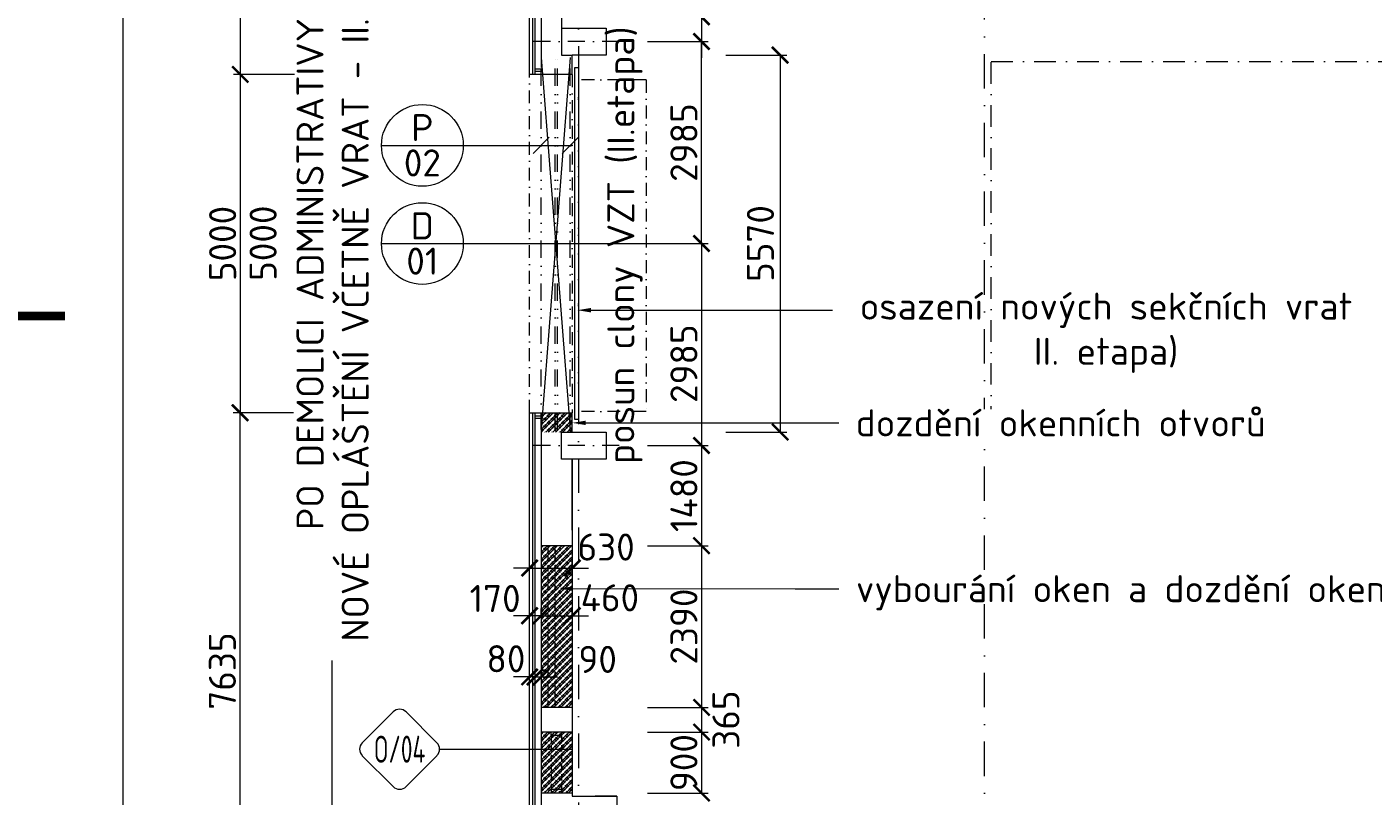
# Model space of a CAD drawing. Header units: millimetres. Extents: x -796345 to 3713765, y -2985421 to 2187451.
# Tile 101 of 256: x -2146 to 17740, y 28150 to 39516. Entities that reach past the tile are written whole.
import ezdxf
from ezdxf import colors
from ezdxf.entities.mleader import LeaderData, LeaderLine
from ezdxf.enums import TextEntityAlignment as Align
from ezdxf.math import Vec2, Vec3

# ---------------------------------------------------------------- set-up
doc = ezdxf.new("R2010")
doc.units = ezdxf.units.MM
doc.header["$PDMODE"] = 1
for name, pattern in [('CENTERX2', [101.6, 63.5, -12.7, 12.7, -12.7]), ('DASHDOT', [25.4, 12.7, -6.35, 0, -6.35]), ('DIVIDE', [31.75, 12.7, -6.35, 0, -6.35, 0, -6.35]), ('DĚLICÍX2', [63.5, 25.4, -12.7, 0, -12.7, 0, -12.7]), ('HIDDEN', [9.525, 6.35, -3.175]), ('ČERCHOVANÁ', [25.4, 12.7, -6.35, 0, -6.35])]:
    doc.linetypes.add(name, pattern=pattern)
doc.layers.get('Defpoints').update_dxf_attribs({"color": 8})
for name, color, linetype, lineweight in [('A99_N_kce-nad-nevid', 7, 'DIVIDE', 20), ('A99_N_kce-nad-vid', 7, 'DASHDOT', 5), ('A99_N_kce-rez-sil', 6, 'Continuous', 18), ('A99_N_kce-rez-ten', 4, 'Continuous', 9), ('A99_N_koty-200', 5, 'Continuous', 5), ('A99_N_osy', 1, 'CENTERX2', 9), ('A99_N_sraf', 252, 'Continuous', 0), ('A99_N_txt-popis-200', 240, 'Continuous', 5), ('A99_N_txt-popis-50', 240, 'Continuous', 9), ('A99_N_vypln-dve', 5, 'Continuous', 5), ('A99_N_znaceni 200', 5, 'Continuous', 5), ('A99_S_kce-demolice', 30, 'Continuous', 20), ('A99_S_kce-rez-sil', 7, 'Continuous', 15), ('A99_S_kce-rez-ten', 7, 'Continuous', 9), ('A99_S_sloupy', 7, 'Continuous', 5)]:
    doc.layers.add(name, color=color, linetype=linetype, lineweight=lineweight)
doc.styles.add('A99_kota', font='isocpeur.ttf', dxfattribs={"height": 2})
doc.styles.add('A99_popis', font='isocpeur.ttf')
doc.linetypes.add('IZOLACE', pattern='A,0.00254,-2.54,[134,ltypeshp.shx,S=2.54,R=0,X=-2.54,Y=0],-5.08,[134,ltypeshp.shx,S=2.54,R=180,X=2.54,Y=0],-2.54', length=10.16254)
doc.dimstyles.new('A99_kota_200 new', dxfattribs={"dimscale": 200, "dimtxt": 2, "dimasz": 1.2, "dimexe": 0.5, "dimexo": 1.5, "dimgap": 0.3, "dimtad": 1, "dimdec": 0, "dimzin": 3, "dimdsep": 46, "dimtxsty": 'A99_kota', "dimblk": 'ARCHTICK', "dimcen": 2.5, "dimazin": 2, "dimtfac": 0.75, "dimtdec": 0, "dimtmove": 2, "dimatfit": 0, "dimfxl": 4, "dimfxlon": 1, "dimtolj": 1, "dimtzin": 0, "dimlwd": 5, "dimlwe": 5, "dimarcsym": 0})
pattern_1 = [(45, (0, 0), (-53.033, 53.033), []), (45, (35.355, 0), (-53.033, 53.033), []), (135, (60.03, 7), (-53.033, -53.033), [50, -25]), (135, (77.71, 24.675), (-53.033, -53.033), [50, -25])]

# ---------------------------------------------------------------- blocks, each defined once
blk = doc.blocks.new('_ArchTick')
at = {"color": 0, "linetype": 'ByBlock', "const_width": 0.15}
blk.add_lwpolyline([(-0.5, -0.5), (0.5, 0.5)], dxfattribs=at)
blk = doc.blocks.new('*D164')
at = {"layer": 'A99_N_koty-200', "color": 0, "lineweight": 5, "transparency": 16777216}
for p, q in [((1805, 38815), (905, 38815)), ((1005, 38815), (1005, 33815)), ((1805, 33815), (905, 33815))]:
    blk.add_line(p, q, dxfattribs=at)
at = {"layer": 'Defpoints', "color": 0, "lineweight": 0, "transparency": 16777216}
for p in [(5280, 38815), (1005, 33815), (5280, 33815)]:
    blk.add_point(p, dxfattribs=at)
at = {"layer": 'A99_N_koty-200', "color": 0, "lineweight": 5, "transparency": 16777216, "xscale": 240, "yscale": 240, "zscale": 240}
for p, rotation in [((1005, 38815), 90), ((1005, 33815), 270)]:
    blk.add_blockref('_ArchTick', p, dxfattribs=dict(at, rotation=rotation))
at = {"layer": 'A99_N_koty-200', "color": 0, "transparency": 16777216, "insert": (745, 36315), "char_height": 400, "attachment_point": 5, "rotation": 90, "style": 'A99_kota'}
blk.add_mtext('\\A1;5000', dxfattribs=at)
blk = doc.blocks.new('*D165')
at = {"layer": 'A99_N_koty-200', "color": 0, "lineweight": 5, "transparency": 16777216}
for p, q in [((1801, 33815), (901, 33815)), ((1001, 33815), (1001, 26180)), ((1801, 26180), (901, 26180))]:
    blk.add_line(p, q, dxfattribs=at)
at = {"layer": 'Defpoints', "color": 0, "lineweight": 0, "transparency": 16777216}
for p in [(5280, 33815), (1001, 26180), (5280, 26180)]:
    blk.add_point(p, dxfattribs=at)
at = {"layer": 'A99_N_koty-200', "color": 0, "lineweight": 5, "transparency": 16777216, "xscale": 240, "yscale": 240, "zscale": 240}
for p, rotation in [((1001, 33815), 90), ((1001, 26180), 270)]:
    blk.add_blockref('_ArchTick', p, dxfattribs=dict(at, rotation=rotation))
at = {"layer": 'A99_N_koty-200', "color": 0, "transparency": 16777216, "insert": (741, 29998), "char_height": 400, "attachment_point": 5, "rotation": 90, "style": 'A99_kota'}
blk.add_mtext('\\A1;7635', dxfattribs=at)
blk = doc.blocks.new('*U65')
at = {"color": 0, "linetype": 'ByBlock', "const_width": 0.63}
blk.add_lwpolyline([(-4.5, 0), (0, 0)], dxfattribs=at)
at = {"color": 0, "linetype": 'ByBlock', "style": 'A99_popis', "flags": 12}
blk.add_attdef('OZNŘ_3K', text='', height=5, rotation=0.00244, dxfattribs=at).set_placement((784.083, 77.083), align=Align.RIGHT)
at = {"color": 0, "linetype": 'ByBlock', "style": 'A99_popis'}
blk.add_attdef('OZNŘ_1K', (-9.632, -10.73), '', height=5, dxfattribs=at)
blk = doc.blocks.new('*D299')
at = {"layer": 'A99_N_koty-200', "color": 0, "lineweight": 5, "transparency": 16777216}
for p, q in [((7019.5, 39300), (7919.5, 39300)), ((7819.5, 36315), (7819.5, 39300)), ((7019.5, 36315), (7919.5, 36315))]:
    blk.add_line(p, q, dxfattribs=at)
at = {"layer": 'Defpoints', "color": 0, "lineweight": 0, "transparency": 16777216}
for p in [(6410, 39300), (7819.5, 39300), (6000, 36315)]:
    blk.add_point(p, dxfattribs=at)
at = {"layer": 'A99_N_koty-200', "color": 0, "lineweight": 5, "transparency": 16777216, "xscale": 240, "yscale": 240, "zscale": 240}
for p, rotation in [((7819.5, 39300), 90), ((7819.5, 36315), 270)]:
    blk.add_blockref('_ArchTick', p, dxfattribs=dict(at, rotation=rotation))
at = {"layer": 'A99_N_koty-200', "color": 0, "transparency": 16777216, "insert": (7559.5, 37807.5), "char_height": 400, "attachment_point": 5, "rotation": 90, "style": 'A99_kota'}
blk.add_mtext('\\A1;2985', dxfattribs=at)
blk = doc.blocks.new('*D302')
at = {"layer": 'A99_N_koty-200', "color": 0, "lineweight": 5, "transparency": 16777216}
for p, q in [((7019.5, 33330), (7919.5, 33330)), ((7819.5, 33330), (7819.5, 31850)), ((7019.5, 31850), (7919.5, 31850))]:
    blk.add_line(p, q, dxfattribs=at)
at = {"layer": 'Defpoints', "color": 0, "lineweight": 0, "transparency": 16777216}
for p in [(6410, 33330), (5910, 31850), (7819.5, 31850)]:
    blk.add_point(p, dxfattribs=at)
at = {"layer": 'A99_N_koty-200', "color": 0, "lineweight": 5, "transparency": 16777216, "xscale": 240, "yscale": 240, "zscale": 240}
for p, rotation in [((7819.5, 33330), 90), ((7819.5, 31850), 270)]:
    blk.add_blockref('_ArchTick', p, dxfattribs=dict(at, rotation=rotation))
at = {"layer": 'A99_N_koty-200', "color": 0, "transparency": 16777216, "insert": (7559.5, 32590), "char_height": 400, "attachment_point": 5, "rotation": 90, "style": 'A99_kota'}
blk.add_mtext('\\A1;1480', dxfattribs=at)
blk = doc.blocks.new('*D303')
at = {"layer": 'A99_N_koty-200', "color": 0, "lineweight": 5, "transparency": 16777216}
for p, q in [((7019.5, 31850), (7919.5, 31850)), ((7819.5, 31850), (7819.5, 29460)), ((7019.5, 29460), (7919.5, 29460))]:
    blk.add_line(p, q, dxfattribs=at)
at = {"layer": 'Defpoints', "color": 0, "lineweight": 0, "transparency": 16777216}
for p in [(5910, 31850), (5910, 29460), (7819.5, 29460)]:
    blk.add_point(p, dxfattribs=at)
at = {"layer": 'A99_N_koty-200', "color": 0, "lineweight": 5, "transparency": 16777216, "xscale": 240, "yscale": 240, "zscale": 240}
for p, rotation in [((7819.5, 31850), 90), ((7819.5, 29460), 270)]:
    blk.add_blockref('_ArchTick', p, dxfattribs=dict(at, rotation=rotation))
at = {"layer": 'A99_N_koty-200', "color": 0, "transparency": 16777216, "insert": (7559.5, 30655), "char_height": 400, "attachment_point": 5, "rotation": 90, "style": 'A99_kota'}
blk.add_mtext('\\A1;2390', dxfattribs=at)
blk = doc.blocks.new('*D304')
at = {"layer": 'A99_N_koty-200', "color": 0, "lineweight": 5, "transparency": 16777216}
for p, q in [((7019.5, 29095), (7919.5, 29095)), ((7819.5, 29095), (7819.5, 28195)), ((7019.5, 28195), (7919.5, 28195))]:
    blk.add_line(p, q, dxfattribs=at)
at = {"layer": 'Defpoints', "color": 0, "lineweight": 0, "transparency": 16777216}
for p in [(5910, 29095), (5910, 28195), (7819.5, 28195)]:
    blk.add_point(p, dxfattribs=at)
at = {"layer": 'A99_N_koty-200', "color": 0, "lineweight": 5, "transparency": 16777216, "xscale": 240, "yscale": 240, "zscale": 240}
for p, rotation in [((7819.5, 29095), 90), ((7819.5, 28195), 270)]:
    blk.add_blockref('_ArchTick', p, dxfattribs=dict(at, rotation=rotation))
at = {"layer": 'A99_N_koty-200', "color": 0, "transparency": 16777216, "insert": (7559.5, 28645), "char_height": 400, "attachment_point": 5, "rotation": 90, "style": 'A99_kota'}
blk.add_mtext('\\A1;900', dxfattribs=at)
blk = doc.blocks.new('*D315')
at = {"layer": 'A99_N_koty-200', "color": 0, "lineweight": 5, "transparency": 16777216}
for p, q in [((5280, 29910), (5040, 29910)), ((5280, 29910), (5280, 30010)), ((5360, 29910), (5280, 29910)), ((5360, 29910), (5360, 30010)), ((5360, 29910), (5600, 29910))]:
    blk.add_line(p, q, dxfattribs=at)
at = {"layer": 'Defpoints', "color": 0, "lineweight": 0, "transparency": 16777216}
for p in [(5280, 29910), (5280, 29910), (5360, 29610)]:
    blk.add_point(p, dxfattribs=at)
at = {"layer": 'A99_N_koty-200', "color": 0, "lineweight": 5, "transparency": 16777216, "xscale": 240, "yscale": 240, "zscale": 240}
blk.add_blockref('_ArchTick', (5280, 29910), dxfattribs=at)
at = {"layer": 'A99_N_koty-200', "color": 0, "lineweight": 5, "transparency": 16777216, "xscale": 240, "yscale": 240, "zscale": 240, "rotation": 180}
blk.add_blockref('_ArchTick', (5360, 29910), dxfattribs=at)
at = {"layer": 'A99_N_koty-200', "color": 0, "transparency": 16777216, "insert": (4930, 30179.5), "char_height": 400, "attachment_point": 5, "style": 'A99_kota'}
blk.add_mtext('\\A1;80', dxfattribs=at)
blk = doc.blocks.new('*D317')
at = {"layer": 'A99_N_koty-200', "color": 0, "lineweight": 5, "transparency": 16777216}
for p, q in [((75, 82250), (-825, 82250)), ((-725, 26180), (-725, 82250)), ((75, 26180), (-825, 26180))]:
    blk.add_line(p, q, dxfattribs=at)
at = {"layer": 'Defpoints', "color": 0, "lineweight": 0, "transparency": 16777216}
for p in [(-725, 82250), (5280, 82250), (5280, 26180)]:
    blk.add_point(p, dxfattribs=at)
at = {"layer": 'A99_N_koty-200', "color": 0, "lineweight": 5, "transparency": 16777216, "xscale": 240, "yscale": 240, "zscale": 240}
for p, rotation in [((-725, 82250), 90), ((-725, 26180), 270)]:
    blk.add_blockref('_ArchTick', p, dxfattribs=dict(at, rotation=rotation))
at = {"layer": 'A99_N_koty-200', "color": 0, "transparency": 16777216, "insert": (-985, 54215), "char_height": 400, "attachment_point": 5, "rotation": 90, "style": 'A99_kota'}
blk.add_mtext('\\A1;56070', dxfattribs=at)
blk = doc.blocks.new('*D321')
at = {"layer": 'A99_N_koty-200', "color": 0, "lineweight": 5, "transparency": 16777216}
for p, q in [((8180, 39100), (9080, 39100)), ((8980, 39100), (8980, 33530)), ((8180, 33530), (9080, 33530))]:
    blk.add_line(p, q, dxfattribs=at)
at = {"layer": 'Defpoints', "color": 0, "lineweight": 0, "transparency": 16777216}
for p in [(5910, 39100), (5910, 33530), (8980, 33530)]:
    blk.add_point(p, dxfattribs=at)
at = {"layer": 'A99_N_koty-200', "color": 0, "lineweight": 5, "transparency": 16777216, "xscale": 240, "yscale": 240, "zscale": 240}
for p, rotation in [((8980, 39100), 90), ((8980, 33530), 270)]:
    blk.add_blockref('_ArchTick', p, dxfattribs=dict(at, rotation=rotation))
at = {"layer": 'A99_N_koty-200', "color": 0, "transparency": 16777216, "insert": (8690, 36315), "char_height": 400, "attachment_point": 5, "rotation": 90, "style": 'A99_kota'}
blk.add_mtext('\\A1;5570', dxfattribs=at)
blk = doc.blocks.new('*U20')
at = {"color": 0, "linetype": 'ByBlock'}
blk.add_line((-3.02, 0), (3.02, 0), dxfattribs=at)
blk.add_circle((0, 0), 3.02, dxfattribs=at)
at = {"color": 0, "linetype": 'ByBlock', "style": 'A99_popis'}
for tag, p in [('KATEGORIE', (0, 1.31)), ('PRVEK', (0, -1.298))]:
    blk.add_attdef(tag, text='', height=2, dxfattribs=at).set_placement(p, align=Align.MIDDLE_CENTER)
blk = doc.blocks.new('*D338')
at = {"layer": 'A99_N_koty-200', "color": 0, "linetype": 'Continuous', "lineweight": 5, "transparency": 16777216}
for p, q in [((7019.5, 29460), (7919.5, 29460)), ((7819.5, 29460), (7819.5, 29095)), ((7019.5, 29095), (7919.5, 29095))]:
    blk.add_line(p, q, dxfattribs=at)
at = {"layer": 'Defpoints', "color": 0, "linetype": 'Continuous', "lineweight": 0, "transparency": 16777216}
for p in [(5910, 29460), (5910, 29095), (7819.5, 29095)]:
    blk.add_point(p, dxfattribs=at)
at = {"layer": 'A99_N_koty-200', "color": 0, "linetype": 'Continuous', "lineweight": 5, "transparency": 16777216, "xscale": 240, "yscale": 240, "zscale": 240}
for p, rotation in [((7819.5, 29460), 90), ((7819.5, 29095), 270)]:
    blk.add_blockref('_ArchTick', p, dxfattribs=dict(at, rotation=rotation))
at = {"layer": 'A99_N_koty-200', "color": 0, "linetype": 'Continuous', "lineweight": 5, "transparency": 16777216, "insert": (8180, 29280), "char_height": 400, "attachment_point": 5, "rotation": 90, "style": 'A99_kota'}
blk.add_mtext('\\A1;365', dxfattribs=at)
blk = doc.blocks.new('*D342')
at = {"layer": 'A99_N_koty-200', "color": 0, "linetype": 'Continuous', "lineweight": 5, "transparency": 16777216}
for p, q in [((5280, 30815), (5280, 30915)), ((5450, 30815), (5450, 30915)), ((5280, 30815), (5040, 30815)), ((5450, 30815), (5280, 30815)), ((5450, 30815), (5690, 30815))]:
    blk.add_line(p, q, dxfattribs=at)
at = {"layer": 'Defpoints', "color": 0, "linetype": 'Continuous', "lineweight": 0, "transparency": 16777216}
for p in [(5280, 30815), (5280, 30815), (5450, 30815)]:
    blk.add_point(p, dxfattribs=at)
at = {"layer": 'A99_N_koty-200', "color": 0, "linetype": 'Continuous', "lineweight": 5, "transparency": 16777216, "xscale": 240, "yscale": 240, "zscale": 240}
blk.add_blockref('_ArchTick', (5280, 30815), dxfattribs=at)
at = {"layer": 'A99_N_koty-200', "color": 0, "linetype": 'Continuous', "lineweight": 5, "transparency": 16777216, "xscale": 240, "yscale": 240, "zscale": 240, "rotation": 180}
blk.add_blockref('_ArchTick', (5450, 30815), dxfattribs=at)
at = {"layer": 'A99_N_koty-200', "color": 0, "linetype": 'Continuous', "lineweight": 5, "transparency": 16777216, "insert": (4770, 31070), "char_height": 400, "attachment_point": 5, "style": 'A99_kota'}
blk.add_mtext('\\A1;170', dxfattribs=at)
blk = doc.blocks.new('*D352')
at = {"layer": 'A99_N_koty-200', "color": 0, "linetype": 'Continuous', "lineweight": 5, "transparency": 16777216}
for p, q in [((5450, 30815), (5450, 30915)), ((5910, 30815), (5910, 30915)), ((5450, 30815), (5210, 30815)), ((5450, 30815), (5910, 30815)), ((5910, 30815), (6150, 30815))]:
    blk.add_line(p, q, dxfattribs=at)
at = {"layer": 'Defpoints', "color": 0, "linetype": 'Continuous', "lineweight": 0, "transparency": 16777216}
for p in [(5450, 30815), (5910, 30815), (5910, 30815)]:
    blk.add_point(p, dxfattribs=at)
at = {"layer": 'A99_N_koty-200', "color": 0, "linetype": 'Continuous', "lineweight": 5, "transparency": 16777216, "xscale": 240, "yscale": 240, "zscale": 240}
blk.add_blockref('_ArchTick', (5450, 30815), dxfattribs=at)
at = {"layer": 'A99_N_koty-200', "color": 0, "linetype": 'Continuous', "lineweight": 5, "transparency": 16777216, "xscale": 240, "yscale": 240, "zscale": 240, "rotation": 180}
blk.add_blockref('_ArchTick', (5910, 30815), dxfattribs=at)
at = {"layer": 'A99_N_koty-200', "color": 0, "linetype": 'Continuous', "lineweight": 5, "transparency": 16777216, "insert": (6465, 31080), "char_height": 400, "attachment_point": 5, "style": 'A99_kota'}
blk.add_mtext('\\A1;460', dxfattribs=at)
blk = doc.blocks.new('*D353')
at = {"layer": 'A99_N_koty-200', "color": 0, "linetype": 'Continuous', "lineweight": 5, "transparency": 16777216}
for p, q in [((5360, 29910), (5120, 29910)), ((5360, 29910), (5360, 30010)), ((5360, 29910), (5450, 29910)), ((5450, 29910), (5450, 30010)), ((5450, 29910), (5690, 29910))]:
    blk.add_line(p, q, dxfattribs=at)
at = {"layer": 'Defpoints', "color": 0, "linetype": 'Continuous', "lineweight": 0, "transparency": 16777216}
for p in [(5360, 29910), (5450, 29910), (5450, 29910)]:
    blk.add_point(p, dxfattribs=at)
at = {"layer": 'A99_N_koty-200', "color": 0, "linetype": 'Continuous', "lineweight": 5, "transparency": 16777216, "xscale": 240, "yscale": 240, "zscale": 240}
blk.add_blockref('_ArchTick', (5360, 29910), dxfattribs=at)
at = {"layer": 'A99_N_koty-200', "color": 0, "linetype": 'Continuous', "lineweight": 5, "transparency": 16777216, "xscale": 240, "yscale": 240, "zscale": 240, "rotation": 180}
blk.add_blockref('_ArchTick', (5450, 29910), dxfattribs=at)
at = {"layer": 'A99_N_koty-200', "color": 0, "linetype": 'Continuous', "lineweight": 5, "transparency": 16777216, "insert": (6285, 30170), "char_height": 400, "attachment_point": 5, "style": 'A99_kota'}
blk.add_mtext('\\A1;90', dxfattribs=at)
blk = doc.blocks.new('*D354')
at = {"layer": 'A99_N_koty-200', "color": 0, "linetype": 'Continuous', "lineweight": 5, "transparency": 16777216}
for p, q in [((5280, 31520), (5280, 31620)), ((5910, 31520), (5910, 31620)), ((5280, 31520), (5040, 31520)), ((5280, 31520), (5910, 31520)), ((5910, 31520), (6150, 31520))]:
    blk.add_line(p, q, dxfattribs=at)
at = {"layer": 'Defpoints', "color": 0, "linetype": 'Continuous', "lineweight": 0, "transparency": 16777216}
for p in [(5280, 31520), (5910, 31520), (5910, 31520)]:
    blk.add_point(p, dxfattribs=at)
at = {"layer": 'A99_N_koty-200', "color": 0, "linetype": 'Continuous', "lineweight": 5, "transparency": 16777216, "xscale": 240, "yscale": 240, "zscale": 240}
blk.add_blockref('_ArchTick', (5280, 31520), dxfattribs=at)
at = {"layer": 'A99_N_koty-200', "color": 0, "linetype": 'Continuous', "lineweight": 5, "transparency": 16777216, "xscale": 240, "yscale": 240, "zscale": 240, "rotation": 180}
blk.add_blockref('_ArchTick', (5910, 31520), dxfattribs=at)
at = {"layer": 'A99_N_koty-200', "color": 0, "linetype": 'Continuous', "lineweight": 5, "transparency": 16777216, "insert": (6410, 31830), "char_height": 400, "attachment_point": 5, "style": 'A99_kota'}
blk.add_mtext('\\A1;630', dxfattribs=at)
blk = doc.blocks.new('*U104')
at = {"color": 0}
for p, q in [((-0.72, 4.14), (-4.15, 0.71)), ((4.14, 0.71), (0.71, 4.14)), ((-4.15, -0.72), (-0.72, -4.15)), ((0.71, -4.15), (4.14, -0.72)), ((4.44, 0), (19.13, 0))]:
    blk.add_line(p, q, dxfattribs=at)
for centre, start, end in [((0, 3.42), 45, 135), ((-3.43, 0), 135, 225), ((3.42, 0), 315, 45), ((0, -3.43), 225, 315)]:
    blk.add_arc(centre, 1.01, start, end, dxfattribs=at)
at = {"color": 0, "linetype": 'ByBlock', "style": 'A99_popis', "width": 0.953108}
blk.add_attdef('SKLADBA', text='', height=3, rotation=0.0103, dxfattribs=at).set_placement((-2.86, -1.51), (2.86, -1.5), align=Align.FIT)
blk = doc.blocks.new('*D366')
at = {"layer": 'A99_N_koty-200', "color": 0, "lineweight": 5, "transparency": 16777216}
for p, q in [((2743, 45380), (2261, 45380)), ((2361, 45380), (2361, 41225)), ((2361, 24470), (2361, 30505)), ((4980, 24470), (2261, 24470))]:
    blk.add_line(p, q, dxfattribs=at)
at = {"layer": 'Defpoints', "color": 0, "linetype": 'Continuous', "lineweight": 0, "transparency": 16777216}
for p in [(3043, 45380), (2361, 24470), (5280, 24470)]:
    blk.add_point(p, dxfattribs=at)
at = {"layer": 'A99_N_koty-200', "color": 0, "linetype": 'Continuous', "lineweight": 5, "transparency": 16777216, "xscale": 240, "yscale": 240, "zscale": 240}
for p, rotation in [((2361, 45380), 89.99999999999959), ((2361, 24470), 269.9999999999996)]:
    blk.add_blockref('_ArchTick', p, dxfattribs=dict(at, rotation=rotation))
at = {"layer": 'A99_N_koty-200', "color": 0, "linetype": 'Continuous', "lineweight": 5, "transparency": 16777216, "insert": (2370, 35865), "char_height": 400, "width": 11337.14, "attachment_point": 5, "rotation": 90, "style": 'A99_kota', "bg_fill": 3, "box_fill_scale": 1.1, "bg_fill_color": 256, "bg_fill_true_color": 13158600, "bg_fill_transparency": 0}
blk.add_mtext('\\A1;{\\C5;PO DEMOLICI ADMINISTRATIVY \\PNOVÉ OPLÁŠTĚNÍ VČETNĚ VRAT - II.ETAPA}', dxfattribs=at)
blk = doc.blocks.new('*D383')
at = {"layer": 'A99_N_koty-200', "color": 0, "lineweight": 5, "transparency": 16777216}
for p, q in [((7019.5, 36315), (7919.5, 36315)), ((7819.5, 36315), (7819.5, 33330)), ((7019.5, 33330), (7919.5, 33330))]:
    blk.add_line(p, q, dxfattribs=at)
at = {"layer": 'Defpoints', "color": 0, "lineweight": 0, "transparency": 16777216}
for p in [(6000, 36315), (6410, 33330), (7819.5, 33330)]:
    blk.add_point(p, dxfattribs=at)
at = {"layer": 'A99_N_koty-200', "color": 0, "lineweight": 5, "transparency": 16777216, "xscale": 240, "yscale": 240, "zscale": 240}
for p, rotation in [((7819.5, 36315), 90), ((7819.5, 33330), 270)]:
    blk.add_blockref('_ArchTick', p, dxfattribs=dict(at, rotation=rotation))
at = {"layer": 'A99_N_koty-200', "color": 0, "transparency": 16777216, "insert": (7559.5, 34540), "char_height": 400, "attachment_point": 5, "rotation": 90, "style": 'A99_kota'}
blk.add_mtext('\\A1;2985', dxfattribs=at)
blk = doc.blocks.new('*D440')
at = {"layer": 'A99_N_koty-200', "color": 0, "lineweight": 5, "transparency": 16777216}
for p, q in [((1805, 45380), (905, 45380)), ((1005, 45380), (1005, 38815)), ((1805, 38815), (905, 38815))]:
    blk.add_line(p, q, dxfattribs=at)
at = {"layer": 'Defpoints', "color": 0, "lineweight": 0, "transparency": 16777216}
for p in [(5280, 45380), (1005, 38815), (5280, 38815)]:
    blk.add_point(p, dxfattribs=at)
at = {"layer": 'A99_N_koty-200', "color": 0, "lineweight": 5, "transparency": 16777216, "xscale": 240, "yscale": 240, "zscale": 240}
for p, rotation in [((1005, 45380), 90), ((1005, 38815), 270)]:
    blk.add_blockref('_ArchTick', p, dxfattribs=dict(at, rotation=rotation))
at = {"layer": 'A99_N_koty-200', "color": 0, "transparency": 16777216, "insert": (745, 42097.5), "char_height": 400, "attachment_point": 5, "rotation": 90, "style": 'A99_kota'}
blk.add_mtext('\\A1;6565', dxfattribs=at)
blk = doc.blocks.new('*D446')
at = {"layer": 'A99_N_koty-200', "color": 0, "linetype": 'Continuous', "lineweight": 5, "transparency": 16777216}
for p, q in [((7819.5, 39665), (7819.5, 39905)), ((7019.5, 39665), (7919.5, 39665)), ((7819.5, 39665), (7819.5, 39300)), ((7019.5, 39300), (7919.5, 39300)), ((7819.5, 39300), (7819.5, 39060))]:
    blk.add_line(p, q, dxfattribs=at)
at = {"layer": 'Defpoints', "color": 0, "linetype": 'Continuous', "lineweight": 0, "transparency": 16777216}
for p in [(5750, 39665), (6410, 39300), (7819.5, 39300)]:
    blk.add_point(p, dxfattribs=at)
at = {"layer": 'A99_N_koty-200', "color": 0, "linetype": 'Continuous', "lineweight": 5, "transparency": 16777216, "xscale": 240, "yscale": 240, "zscale": 240}
for p, rotation in [((7819.5, 39665), 270), ((7819.5, 39300), 90)]:
    blk.add_blockref('_ArchTick', p, dxfattribs=dict(at, rotation=rotation))
at = {"layer": 'A99_N_koty-200', "color": 0, "linetype": 'Continuous', "lineweight": 5, "transparency": 16777216, "insert": (7540, 40187.5), "char_height": 400, "attachment_point": 5, "rotation": 90, "style": 'A99_kota'}
blk.add_mtext('\\A1;365', dxfattribs=at)

msp = doc.modelspace()

# ---------------------------------------------------------------- hatches: boundary and pattern name
at = {"layer": 'A99_N_sraf', "linetype": 'Continuous', "lineweight": 0, "transparency": 33554687}
h = msp.add_hatch(dxfattribs=at)
h.set_pattern_fill('ZDIVO-PLYNOSILIK', color=150, scale=25)
h.set_pattern_definition(pattern_1)
h.paths.add_polyline_path([(5450, 31850), (5910, 31850), (5910, 29460), (5450, 29460)])
h = msp.add_hatch(dxfattribs=at)
h.set_pattern_fill('ZDIVO-PLYNOSILIK', color=150, scale=25)
h.set_pattern_definition(pattern_1)
h.paths.add_polyline_path([(5450, 29095), (5910, 29095), (5910, 28195), (5450, 28195)])

# ---------------------------------------------------------------- linework, layer by layer
at = {"layer": 'A99_N_kce-nad-nevid', "color": 5, "linetype": 'DĚLICÍX2', "lineweight": 13, "ltscale": 10}
for points in [[(5450, 33565), (5450, 39065)], [(5655, 33565), (5655, 39065)], [(5690, 33565), (5690, 39065)], [(5880, 33565), (5880, 39065)]]:
    msp.add_lwpolyline(points, dxfattribs=at)
at = {"layer": 'A99_N_kce-nad-vid', "color": 1, "linetype": 'ČERCHOVANÁ', "lineweight": 9, "ltscale": 25}
msp.add_line((12100, 39005.3), (144450, 39005.3), dxfattribs=at)
at = {"layer": 'A99_N_kce-nad-vid', "color": 5, "linetype": 'ČERCHOVANÁ', "ltscale": 15}
for p, q in [((5910, 38815), (5910, 33815)), ((7000, 38735), (6000, 38735)), ((6000, 38735), (6000, 33835)), ((7000, 38735), (7000, 33835)), ((7000, 33835), (6000, 33835))]:
    msp.add_line(p, q, dxfattribs=at)
at = {"layer": 'A99_N_kce-nad-vid', "color": 1, "linetype": 'ČERCHOVANÁ', "lineweight": 9, "ltscale": 25}
for points in [[(12100, 33594.7), (12100, 39005.3)], [(144450, 33594.7), (12100, 33594.7)]]:
    msp.add_lwpolyline(points, dxfattribs=at)
at = {"layer": 'A99_N_kce-nad-vid', "color": 5, "linetype": 'ČERCHOVANÁ', "ltscale": 15}
msp.add_lwpolyline([(5280, 33815), (5280, 38815)], dxfattribs=at)
at = {"layer": 'A99_N_kce-rez-sil', "color": 5, "linetype": 'Continuous', "lineweight": 15}
for points in [[(5910, 38815), (5280, 38815), (5280, 45380)], [(5280, 26180), (5280, 33815), (5910, 33815)]]:
    msp.add_lwpolyline(points, dxfattribs=at)
at = {"layer": 'A99_N_kce-rez-ten', "color": 5, "linetype": 'Continuous', "lineweight": 13}
for p, q in [((5450, 31850), (5450, 29460)), ((5910, 31850), (5910, 29460)), ((5450, 29095), (5450, 28195)), ((5910, 29095), (5910, 28195))]:
    msp.add_line(p, q, dxfattribs=at)
at = {"layer": 'A99_N_kce-rez-ten', "color": 5, "linetype": 'Continuous'}
msp.add_lwpolyline([(5360, 38815), (5360, 45380)], dxfattribs=at)
at = {"layer": 'A99_N_kce-rez-ten', "color": 5, "linetype": 'Continuous', "lineweight": 5, "ltscale": 0.5}
msp.add_lwpolyline([(5360, 26260), (5360, 33815)], dxfattribs=at)
at = {"layer": 'A99_N_kce-rez-ten', "linetype": 'Continuous'}
msp.add_lwpolyline([(5450, 33565), (5450, 33755)], dxfattribs=at)
at = {"layer": 'A99_N_koty-200'}
for points in [[(6000, 37886), (5760, 37646)], [(4299.1, 36315), (7355, 36315)]]:
    msp.add_lwpolyline(points, dxfattribs=at)
at = {"layer": 'A99_N_osy', "linetype": 'DASHDOT', "ltscale": 40}
msp.add_line((6000, 100200), (6000, 25785), dxfattribs=at)
msp.add_lwpolyline([(12000, -5085), (12000, 84377.5)], dxfattribs=at)
at = {"layer": 'A99_N_osy', "linetype": 'DASHDOT', "ltscale": 20}
for points in [[(6605, 39300), (5240, 39300)], [(6605, 33330), (5240, 33330)]]:
    msp.add_lwpolyline(points, dxfattribs=at)
at = {"layer": 'A99_N_sraf', "color": 5, "linetype": 'IZOLACE', "lineweight": 0, "ltscale": 3}
msp.add_lwpolyline([(5325, 26180), (5325, 33815)], dxfattribs=at)
at = {"layer": 'A99_N_txt-popis-50', "color": 5, "lineweight": 9}
for points in [[(5450, 39065), (5880, 33565)], [(5880, 39065), (5450, 33565)]]:
    msp.add_lwpolyline(points, dxfattribs=at)
at = {"layer": 'A99_N_vypln-dve', "color": 5, "linetype": 'Continuous'}
msp.add_lwpolyline([(5950, 38915), (6000, 38915), (6000, 33715), (5950, 33715)], close=True, dxfattribs=at)
at = {"layer": 'A99_S_kce-demolice', "linetype": 'HIDDEN', "lineweight": 9, "ltscale": 15}
for p, q in [((5550, 31850), (5550, 29460)), ((5650, 31850), (5650, 29460)), ((5600, 29045), (5600, 28245)), ((5750, 29045), (5750, 28245))]:
    msp.add_line(p, q, dxfattribs=at)
at = {"layer": 'A99_S_kce-demolice', "lineweight": 9}
for p, q in [((5600, 29045), (5600, 29095)), ((5750, 29045), (5600, 29045)), ((5750, 29045), (5750, 29095)), ((5750, 28245), (5600, 28245)), ((5600, 28245), (5600, 28195)), ((5750, 28245), (5750, 28195))]:
    msp.add_line(p, q, dxfattribs=at)
at = {"layer": 'A99_S_kce-rez-sil', "linetype": 'Continuous'}
msp.add_line((5450, 48145), (5450, 38915), dxfattribs=at)
at = {"layer": 'A99_S_kce-rez-sil'}
for p, q in [((5450, 33715), (5450, 31850)), ((5910, 32080), (5910, 33130)), ((5910, 32080), (5910, 31850)), ((5910, 31850), (5450, 31850)), ((5450, 29460), (5450, 29095)), ((5910, 29460), (5910, 29260)), ((5910, 29160), (5910, 29095)), ((5450, 28195), (5450, 26350)), ((5910, 28195), (5910, 28150)), ((6570, 28150), (6250, 28150))]:
    msp.add_line(p, q, dxfattribs=at)
at = {"layer": 'A99_S_kce-rez-sil', "lineweight": 5}
for p, q in [((5910, 29460), (5450, 29460)), ((5910, 29095), (5450, 29095)), ((5910, 28195), (5450, 28195))]:
    msp.add_line(p, q, dxfattribs=at)
at = {"layer": 'A99_S_kce-rez-sil'}
msp.add_lwpolyline([(5910, 29460), (5910, 29095)], dxfattribs=at)
at = {"layer": 'A99_S_kce-rez-ten', "linetype": 'Continuous', "lineweight": 5, "ltscale": 0.5}
msp.add_lwpolyline([(5450, 33815), (5450, 33715)], dxfattribs=at)
at = {"layer": 'A99_S_sloupy', "linetype": 'Continuous', "lineweight": 20, "ltscale": 2}
for points in [[(5750, 44630), (5750, 39500)], [(5750, 39500), (6410, 39500), (6410, 39100), (5910, 39100)], [(5910, 38815), (5910, 39100)], [(5910, 33530), (5910, 33815)], [(5910, 33530), (6410, 33530), (6410, 33130), (5910, 33130)], [(5910, 33130), (5910, 31850)], [(5910, 28195), (5910, 28150), (6570, 28150), (6570, 26790), (7630, 26790), (7630, 24000), (1750, 24000)]]:
    msp.add_lwpolyline(points, dxfattribs=at)
at = {"layer": 'A99_S_sloupy', "ltscale": 2}
for points in [[(5750, 39500), (5750, 39100), (5910, 39100)], [(5910, 33130), (5750, 33130), (5750, 33530), (5910, 33530)]]:
    msp.add_lwpolyline(points, dxfattribs=at)

# ---------------------------------------------------------------- block references
at = {"layer": 'A99_N_txt-popis-200', "xscale": 200, "yscale": 200, "zscale": 200}
msp.add_blockref('*U65', (-1585, 35245), dxfattribs=at)
at = {"layer": 'A99_N_znaceni 200', "xscale": 200, "yscale": 200, "zscale": 200}
msp.add_blockref('*U20', (3695.1, 36315), dxfattribs=at).add_auto_attribs({'KATEGORIE': 'D', 'PRVEK': '01'})
at = {"layer": 'A99_N_znaceni 200', "lineweight": 5}
ref = msp.add_blockref('*U104', (3359.4, 28843.1), dxfattribs=dict(at, xscale=133.3, yscale=133.3, zscale=133.3))
ref.add_attrib('SKLADBA', 'O/04', dxfattribs={"layer": '0', "color": 0, "linetype": 'ByBlock', "height": 400, "rotation": 0.01026, "style": 'A99_popis', "width": 0.635246}).set_placement((2977.7, 28642.4), (3740, 28642.5), align=Align.FIT)

# ---------------------------------------------------------------- texts
at = {"layer": 'A99_N_koty-200', "style": 'A99_kota'}
for s, p in [('posun clony VZT (II.etapa)', (6827.5, 36290)), ('5000', (1542.7, 36320))]:
    msp.add_text(s, height=400, rotation=90, dxfattribs=at).set_placement(p, align=Align.CENTER)

# ---------------------------------------------------------------- dimensions: what is measured, and where the dimension line sits
at = {"layer": 'A99_N_koty-200'}
for base, p1, p2, override, picture, middle in [((-725, 82250), (5280, 26180), (5280, 82250), {"dimscale": 0, "dimtix": 1, "dimtofl": 1, "dimtmove": 2, "dimatfit": 3}, '*D317', (-985, 54215)), ((7819.5, 39300), (6000, 36315), (6410, 39300), {"dimscale": 0, "dimtix": 1, "dimtofl": 1, "dimtmove": 1, "dimatfit": 0}, '*D299', (7559.5, 37807.5)), ((1005, 33815), (5280, 38815), (5280, 33815), {"dimscale": 0, "dimtix": 1, "dimtofl": 1, "dimtmove": 1, "dimatfit": 1}, '*D164', (745, 36315)), ((1000.7, 26180), (5280, 33815), (5280, 26180), {"dimscale": 0, "dimtix": 1, "dimtofl": 1, "dimtmove": 1, "dimatfit": 1}, '*D165', (740.7, 29997.5)), ((7819.5, 31850), (6410, 33330), (5910, 31850), {"dimscale": 0, "dimtix": 1, "dimtofl": 1, "dimtmove": 1, "dimatfit": 0}, '*D302', (7559.5, 32590)), ((7819.5, 29460), (5910, 31850), (5910, 29460), {"dimscale": 0, "dimtix": 1, "dimtofl": 1, "dimtmove": 1, "dimatfit": 0}, '*D303', (7559.5, 30655)), ((7819.5, 28195), (5910, 29095), (5910, 28195), {"dimscale": 0, "dimtix": 1, "dimtofl": 1, "dimtmove": 1, "dimatfit": 0}, '*D304', (7559.5, 28645))]:
    dim = msp.add_linear_dim(base=base, p1=p1, p2=p2, angle=90, dimstyle='A99_kota_200 new', override=override, dxfattribs=at)
    dim.commit()
    dim.dimension.update_dxf_attribs({"geometry": picture, "text_midpoint": middle})
at = {"layer": 'A99_N_koty-200', "linetype": 'Continuous', "lineweight": 5}
for base, p1, p2, picture, middle in [((7819.5, 39300), (5750, 39665), (6410, 39300), '*D446', (7540, 40187.5)), ((7819.5, 29095), (5910, 29460), (5910, 29095), '*D338', (8180, 29280))]:
    dim = msp.add_linear_dim(base=base, p1=p1, p2=p2, angle=90, dimstyle='A99_kota_200 new', override={"dimscale": 0, "dimtix": 0, "dimtofl": 1, "dimtmove": 2, "dimatfit": 0}, dxfattribs=at)
    dim.commit()
    dim.dimension.update_dxf_attribs({"geometry": picture, "text_midpoint": middle, "dimtype": 128})
at = {"layer": 'A99_N_koty-200'}
for base, p1, p2, angle, override, picture, middle in [((8980, 33530), (5910, 39100), (5910, 33530), 90, {"dimscale": 0, "dimtix": 1, "dimtofl": 1, "dimtmove": 2, "dimatfit": 3}, '*D321', (8690, 36315)), ((7819.5, 33330), (6000, 36315), (6410, 33330), 270, {"dimscale": 0, "dimtix": 1, "dimtofl": 1, "dimtmove": 1, "dimatfit": 0}, '*D383', (7819.5, 34540))]:
    dim = msp.add_linear_dim(base=base, p1=p1, p2=p2, angle=angle, dimstyle='A99_kota_200 new', override=override, dxfattribs=at)
    dim.commit()
    dim.dimension.update_dxf_attribs({"geometry": picture, "text_midpoint": middle, "dimtype": 128})
at = {"layer": 'A99_N_koty-200', "linetype": 'Continuous', "lineweight": 5}
for base, p1, p2, picture, middle in [((5910, 31520), (5280, 31520), (5910, 31520), '*D354', (6410, 31830)), ((5280, 30815), (5450, 30815), (5280, 30815), '*D342', (4770, 31070)), ((5910, 30815), (5450, 30815), (5910, 30815), '*D352', (6465, 31080)), ((5450, 29910), (5360, 29910), (5450, 29910), '*D353', (6285, 30170))]:
    dim = msp.add_linear_dim(base=base, p1=p1, p2=p2, dimstyle='A99_kota_200 new', override={"dimscale": 0, "dimtix": 0, "dimtofl": 1, "dimtmove": 2, "dimatfit": 0}, dxfattribs=at)
    dim.commit()
    dim.dimension.update_dxf_attribs({"geometry": picture, "text_midpoint": middle, "dimtype": 128})
at = {"layer": 'A99_N_koty-200'}
dim = msp.add_linear_dim(base=(5280, 29910), p1=(5360, 29610), p2=(5280, 29910), dimstyle='A99_kota_200 new', override={"dimscale": 0, "dimtix": 1, "dimtofl": 1, "dimtmove": 1, "dimatfit": 1}, dxfattribs=at)
dim.commit()
dim.dimension.update_dxf_attribs({"geometry": '*D315', "text_midpoint": (4930, 29919.5), "dimtype": 128})

# ---------------------------------------------------------------- leaders
at = {"layer": 'A99_N_txt-popis-50', "lineweight": 9}
ml = msp.add_multileader_mtext('Standard', dxfattribs=at)
ml.set_content('\\A1;{\\C256;osazení nových sekčních vrat\\PII. etapa)}', color=1, style='A99_popis')
ml.set_leader_properties(color=256, linetype='ByLayer', lineweight=-1)
ml.build(insert=Vec2(0, 0))
ml.multileader.update_dxf_attribs({"dogleg_length": 6.4, "arrow_head_size": 200, "scale": 200})
ctx = ml.context
ctx.base_point, ctx.scale, ctx.char_height, ctx.arrow_head_size, ctx.landing_gap_size, ctx.plane_origin = Vec3(9755, 35330), 200, 400, 200, 400, Vec3(8542.5, 27235)
ctx.text_align_type = 1
notes = []
notes.append((ctx, [(0, (1, 1, 0), (9112.5, 35330), (1, 0), 642.5, [(0, [(5985, 35330)], 0, [])])]))
ctx.mtext.insert, ctx.mtext.width, ctx.mtext.alignment, ctx.mtext.flow_direction = Vec3(13795, 35590), 7394.888, 2, 5
for ctx, leaders in notes:
    for number, flags, end, landing, length, lines in leaders:
        leader = LeaderData()
        leader.index, (leader.has_last_leader_line, leader.has_dogleg_vector, leader.attachment_direction) = number, flags
        leader.last_leader_point, leader.dogleg_vector, leader.dogleg_length = Vec3(end), Vec3(landing), length
        for number, points, colour, breaks in lines:
            line = LeaderLine()
            line.index, line.vertices, line.color, line.breaks = number, Vec3.list(points), colors.encode_raw_color(colour), breaks
            leader.lines.append(line)
        ctx.leaders.append(leader)

# ---------------------------------------------------------------- next in the draw order: dimensions: what is measured, and where the dimension line sits
at = {"layer": 'A99_N_koty-200', "color": 5, "linetype": 'Continuous', "lineweight": 5}
dim = msp.add_linear_dim(base=(2360.6, 24470), p1=(3043.1, 45380), p2=(5280, 24470), angle=270, text='{\\C5;PO DEMOLICI ADMINISTRATIVY \\PNOVÉ OPLÁŠTĚNÍ VČETNĚ VRAT - II.ETAPA}', dimstyle='A99_kota_200 new', override={"dimscale": 0, "dimtix": 0, "dimtofl": 1, "dimtmove": 2, "dimatfit": 0, "dimfxl": 20, "dimtfill": 1}, dxfattribs=at)
dim.commit()
dim.dimension.update_dxf_attribs({"geometry": '*D366', "text_midpoint": (2370.1, 35865), "dimtype": 128})

# ---------------------------------------------------------------- next in the draw order: leaders
at = {"layer": 'A99_N_txt-popis-50', "lineweight": 9}
ml = msp.add_multileader_mtext('Standard', dxfattribs=at)
ml.set_content('\\A1;{\\C256;dozdění okenních otvorů}', color=1, style='A99_popis')
ml.set_leader_properties(color=256, linetype='ByLayer', lineweight=-1)
ml.build(insert=Vec2(0, 0))
ml.multileader.update_dxf_attribs({"dogleg_length": 3.23, "arrow_head_size": 200, "scale": 200})
ctx = ml.context
ctx.base_point, ctx.scale, ctx.char_height, ctx.arrow_head_size, ctx.landing_gap_size, ctx.plane_origin = Vec3(9847.5, 33665), 200, 400, 200, 250, Vec3(12847.5, 22819.2)
notes = []
notes.append((ctx, [(0, (1, 1, 0), (9202.5, 33665), (1, 0), 645, [(0, [(5910, 33665.2)], 0, [])])]))
ctx.mtext.insert, ctx.mtext.width, ctx.mtext.defined_height, ctx.mtext.flow_direction = Vec3(10097.5, 33865), 4425, 8.47, 5
ctx.mtext.has_bg_fill, ctx.mtext.bg_color, ctx.mtext.bg_scale_factor, ctx.mtext.bg_transparency, ctx.mtext.use_window_bg_color = 1, -1073741824, 1, 0, 1
ml = msp.add_multileader_mtext('Standard', dxfattribs=at)
ml.set_content('\\A1;{\\C256;vybourání oken a dozdění okenních otvorů}', color=1, style='A99_popis')
ml.set_leader_properties(color=256, linetype='ByLayer', lineweight=-1)
ml.build(insert=Vec2(0, 0))
ml.multileader.update_dxf_attribs({"dogleg_length": 3.23, "arrow_head_size": 200, "scale": 200})
ctx = ml.context
ctx.base_point, ctx.scale, ctx.char_height, ctx.arrow_head_size, ctx.landing_gap_size, ctx.plane_origin = Vec3(9850, 31215), 200, 400, 200, 250, Vec3(12847.5, 20369.2)
notes.append((ctx, [(0, (1, 1, 0), (9205, 31215), (1, 0), 645, [(0, [(5720, 31215.2)], 0, [])])]))
ctx.mtext.insert, ctx.mtext.width, ctx.mtext.defined_height, ctx.mtext.flow_direction = Vec3(10100, 31415), 4382.5, 8.47, 5
ctx.mtext.has_bg_fill, ctx.mtext.bg_color, ctx.mtext.bg_scale_factor, ctx.mtext.bg_transparency, ctx.mtext.use_window_bg_color = 1, -1073741824, 1, 0, 1
for ctx, leaders in notes:
    for number, flags, end, landing, length, lines in leaders:
        leader = LeaderData()
        leader.index, (leader.has_last_leader_line, leader.has_dogleg_vector, leader.attachment_direction) = number, flags
        leader.last_leader_point, leader.dogleg_vector, leader.dogleg_length = Vec3(end), Vec3(landing), length
        for number, points, colour, breaks in lines:
            line = LeaderLine()
            line.index, line.vertices, line.color, line.breaks = number, Vec3.list(points), colors.encode_raw_color(colour), breaks
            leader.lines.append(line)
        ctx.leaders.append(leader)

# ---------------------------------------------------------------- next in the draw order: hatches: boundary and pattern name
at = {"layer": 'A99_N_sraf', "linetype": 'Continuous', "lineweight": 0, "transparency": 33554687}
h = msp.add_hatch(dxfattribs=at)
h.set_pattern_fill('ZDIVO-PLYNOSILIK', color=150, scale=25)
h.set_pattern_definition([(45, (1e-10, 6480), (-53.033, 53.033), []), (45, (35.355, 6480), (-53.033, 53.033), []), (135, (60.03, 6487), (-53.033, -53.033), [50, -25]), (135, (77.71, 6504.675), (-53.033, -53.033), [50, -25])])
h.paths.add_polyline_path([(5450, 33815), (5910, 33815), (5910, 33530), (5450, 33530)])

# ---------------------------------------------------------------- next in the draw order: linework, layer by layer
at = {"layer": 'A99_N_kce-rez-ten', "color": 5, "linetype": 'Continuous'}
msp.add_lwpolyline([(5360, 38895), (5360, 38895), (5450, 38895)], dxfattribs=at)
at = {"layer": 'A99_N_kce-rez-ten', "color": 5, "linetype": 'Continuous', "lineweight": 5, "ltscale": 0.5}
msp.add_lwpolyline([(5360, 33735), (5360, 33735), (5450, 33735)], dxfattribs=at)
at = {"layer": 'A99_N_koty-200'}
for points in [[(5570, 37886), (5330, 37646)], [(4299.1, 37766), (5910, 37766)]]:
    msp.add_lwpolyline(points, dxfattribs=at)
at = {"layer": 'A99_N_sraf', "color": 5, "linetype": 'IZOLACE', "lineweight": 0, "ltscale": 3}
for points in [[(5327.5, 38815), (5327.5, 45380)], [(5360, 38860), (5450, 38860)], [(5360, 33770), (5450, 33770)]]:
    msp.add_lwpolyline(points, dxfattribs=at)

# ---------------------------------------------------------------- next in the draw order: block references
at = {"layer": 'A99_N_znaceni 200', "xscale": 200, "yscale": 200, "zscale": 200}
msp.add_blockref('*U20', (3695.1, 37766), dxfattribs=at).add_auto_attribs({'KATEGORIE': 'P', 'PRVEK': '02'})

# ---------------------------------------------------------------- next in the draw order: dimensions: what is measured, and where the dimension line sits
at = {"layer": 'A99_N_koty-200'}
dim = msp.add_linear_dim(base=(1005, 38815), p1=(5280, 45380), p2=(5280, 38815), angle=90, dimstyle='A99_kota_200 new', override={"dimscale": 0, "dimtix": 1, "dimtofl": 1, "dimtmove": 1, "dimatfit": 0}, dxfattribs=at)
dim.commit()
dim.dimension.update_dxf_attribs({"geometry": '*D440', "text_midpoint": (745, 42097.5)})

doc.saveas('drawing.dxf')
